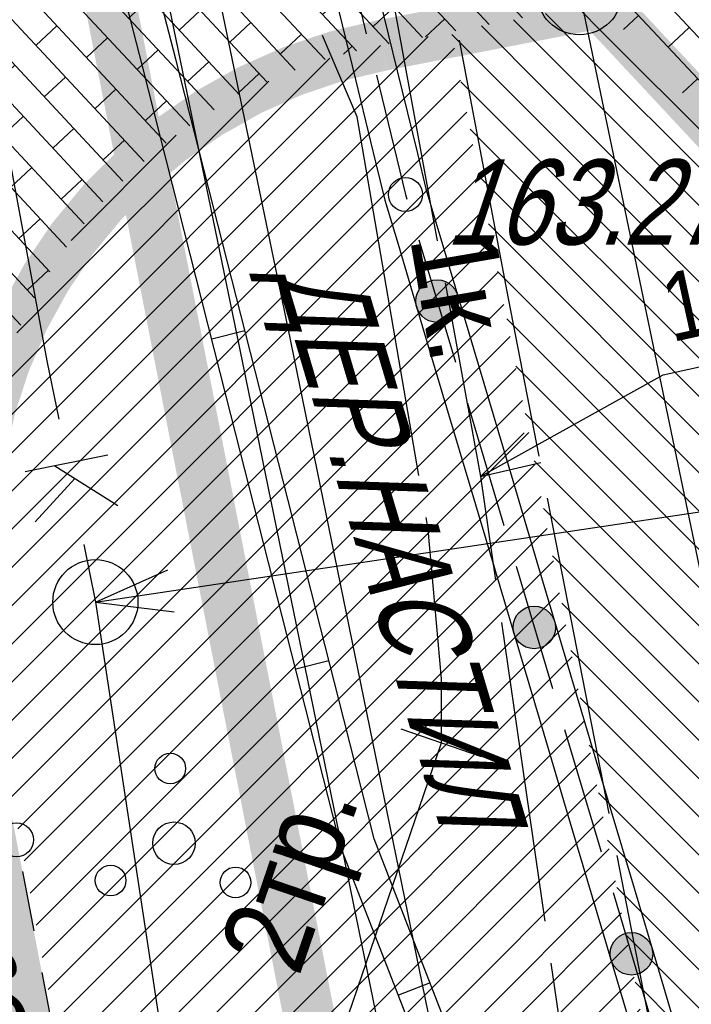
# Model space of a CAD drawing. Header units: millimetres. Extents: x 4385 to 11928, y 17253 to 36963.
# Tile 70 of 256: x 5858.71 to 5866.6, y 18567.73 to 18579.3. Entities that reach past the tile are written whole.
import ezdxf
from ezdxf.enums import TextEntityAlignment as Align

# ---------------------------------------------------------------- set-up
doc = ezdxf.new("R2010")
doc.units = ezdxf.units.MM
doc.linetypes.add('ГП_Ботаническая_1 и 2 этап$0$ACAD_ISO03W100', pattern=[30, 12, -18])
for name, color, linetype, lineweight in [('Геоподоснова_34179-21 от 9.08.21$0$Водосток', 7, 'Continuous', 25), ('Геоподоснова_34179-21 от 9.08.21$0$Водосток проектный', 7, 'Continuous', 25), ('Геоподоснова_34179-21 от 9.08.21$0$Горизонтали', 7, 'Continuous', 25), ('Геоподоснова_34179-21 от 9.08.21$0$Граница улицы', 7, 'Continuous', 25), ('Геоподоснова_34179-21 от 9.08.21$0$Кабель Мосэнерго', 7, 'Continuous', 25), ('Геоподоснова_34179-21 от 9.08.21$0$Кабель Мосэнерго проектный', 7, 'Continuous', 25), ('Геоподоснова_34179-21 от 9.08.21$0$Канализация самотёчная', 7, 'Continuous', 25), ('Геоподоснова_34179-21 от 9.08.21$0$Ограды', 7, 'Continuous', 25), ('Геоподоснова_34179-21 от 9.08.21$0$Отдельно стоящее дерево', 7, 'Continuous', 25), ('Геоподоснова_34179-21 от 9.08.21$0$Подземные коммуникации', 7, 'Continuous', 25), ('Геоподоснова_34179-21 от 9.08.21$0$Пояснительные подписи', 7, 'Continuous', 25)]:
    doc.layers.add(name, color=color, linetype=linetype, lineweight=lineweight)
doc.layers.add('ГП_Ботаническая_1 и 2 этап$0$ГП_граница_ГПЗУ_500_доп благо', color=7, linetype='Continuous', true_color=0xb5b5b5)
doc.layers.add('ГП_граница_аренд_зем_500', color=7, linetype='Continuous', true_color=0x000000)
for name, color, linetype, lineweight, true_color, transparency in [('ГП_Ботаническая_1 и 2 этап$0$ГП_тротуары_штриховка', 7, 'Continuous', 0, 0xffffff, 0.8), ('ГП_дороги_штриховка_сущ', 7, 'Continuous', 0, 0xc8d0d0, 0.6), ('ГП_озел_штриховка_сущ', 7, 'Continuous', 0, 0x829556, 0.6), ('ГП_тротуары_штриховка_сущ', 7, 'Continuous', 0, 0xba8573, 0.6)]:
    doc.layers.add(name, color=color, linetype=linetype, lineweight=lineweight, true_color=true_color, transparency=transparency)
doc.styles.add('Геоподоснова_34179-21 от 9.08.21$0$Style-RUSSIAN_1251', font='RUSSIAN_1251.shx')
doc.styles.add('Геоподоснова_34179-21 от 9.08.21$0$Style-RUSSIAN_1251 I 0.00000', font='RUSSIAN_1251.shx')
doc.styles.add('Геоподоснова_34179-21 от 9.08.21$0$Style-RUSSIAN_1251 I 0.32289', font='RUSSIAN_1251.shx', dxfattribs={"oblique": 18.5})
pattern_1 = [(135, (0, 0), (-0.2245064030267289, -0.2245064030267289), [])]

# ---------------------------------------------------------------- blocks, each defined once
blk = doc.blocks.new('Геоподоснова_34179-21 от 9.08.21$0$PIKET_301')
at = {"layer": 'Геоподоснова_34179-21 от 9.08.21$0$Горизонтали', "color": 7, "linetype": 'Continuous', "lineweight": 25}
blk.add_arc((0, 0), 0.2, 0, 359.999994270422, dxfattribs=at)
blk = doc.blocks.new('Геоподоснова_34179-21 от 9.08.21$0$KUST1_7')
at = {"layer": 'Геоподоснова_34179-21 от 9.08.21$0$Отдельно стоящее дерево', "color": 7, "linetype": 'Continuous', "lineweight": 25}
for centre, radius in [((-0.04377000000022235, 0.8768999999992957), 0.18), ((0.0002299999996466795, -0.0001000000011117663), 0.25), ((-0.7447700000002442, -0.4390999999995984), 0.18), ((0.723229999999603, -0.4611000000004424), 0.18)]:
    blk.add_arc(centre, radius, 0, 359.999994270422, dxfattribs=at)
blk = doc.blocks.new('Геоподоснова_34179-21 от 9.08.21$0$msdElementTypeLineString_117')
at = {"layer": 'Геоподоснова_34179-21 от 9.08.21$0$Ограды', "color": 7, "linetype": 'Continuous', "lineweight": 25}
for p, q in [((16.3119529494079, 23.93965312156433), (15.32547136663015, 27.81610176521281)), ((15.91940435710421, 23.86027450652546), (14.93292277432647, 27.73672315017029)), ((16.90588593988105, 19.98382586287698), (15.91940435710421, 23.86027450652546)), ((17.29843453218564, 20.0632044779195), (16.3119529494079, 23.93965312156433)), ((17.12334839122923, 20.75121776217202), (16.73570352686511, 20.65256960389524)), ((18.28491611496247, 16.18675583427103), (17.29843453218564, 20.0632044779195)), ((17.89236752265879, 16.10737721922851), (16.90588593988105, 19.98382586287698)), ((18.10982997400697, 16.87476911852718), (17.72218510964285, 16.77612096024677)), ((19.30084378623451, 13.08940099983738), (18.92804683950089, 12.94440983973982))]:
    blk.add_line(p, q, dxfattribs=at)
at = {"layer": 'Геоподоснова_34179-21 от 9.08.21$0$Ограды', "color": 7, "linetype": 'Continuous', "lineweight": 25, "flags": 128}
for points in [[(19.16166881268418, 12.3217492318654), (19.1523884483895, 12.36758938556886), (18.26049148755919, 14.66080825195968), (17.89236752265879, 16.10737721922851)], [(19.55371523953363, 12.40111924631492), (19.53762517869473, 12.480595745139), (18.64212451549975, 14.78308034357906), (18.28491611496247, 16.18675583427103)]]:
    blk.add_lwpolyline(points, dxfattribs=at)
blk = doc.blocks.new('Геоподоснова_34179-21 от 9.08.21$0$msdElementTypeLineString_118')
at = {"layer": 'Геоподоснова_34179-21 от 9.08.21$0$Ограды', "linetype": 'Continuous', "lineweight": 25}
h = blk.add_hatch(color=7, dxfattribs=at)
edge = h.paths.add_edge_path()
edge.add_arc((17.48025974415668, 85.02321725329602), 0.2500000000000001, 0, 360)
h = blk.add_hatch(color=7, dxfattribs=at)
edge = h.paths.add_edge_path()
edge.add_arc((18.62160761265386, 81.18950820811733), 0.2500000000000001, 0, 360)
h = blk.add_hatch(color=7, dxfattribs=at)
edge = h.paths.add_edge_path()
edge.add_arc((19.76295548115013, 77.35579916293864), 0.2500000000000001, 0, 360)
at = {"layer": 'Геоподоснова_34179-21 от 9.08.21$0$Ограды', "color": 7, "linetype": 'Continuous', "lineweight": 25}
for p, q in [((16.29239383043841, 89.62104854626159), (16.64744163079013, 88.16367383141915)), ((16.28402117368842, 88.59922021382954), (16.52071970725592, 87.62763707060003)), ((16.77416355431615, 88.69971059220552), (17.01086208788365, 87.72812744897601)), ((17.01086208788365, 87.72812744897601), (17.24756062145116, 86.7565443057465)), ((16.52071970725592, 87.62763707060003), (16.75741824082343, 86.65605392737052)), ((17.26625701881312, 85.7420376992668), (17.69426246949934, 84.30439680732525)), ((17.51208166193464, 85.79248668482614), (17.79741862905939, 84.83405942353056)), ((17.0204323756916, 85.69158871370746), (17.30576934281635, 84.73316145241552)), ((17.79741862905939, 84.83405942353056), (18.08275559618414, 83.87563216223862)), ((17.30576934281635, 84.73316145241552), (17.5911063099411, 83.77473419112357)), ((18.08275559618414, 83.87563216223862), (18.36809256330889, 82.91720490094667)), ((17.5911063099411, 83.77473419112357), (17.87644327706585, 82.81630692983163)), ((17.8369309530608, 83.82518317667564), (18.26493640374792, 82.38754228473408)), ((17.87644327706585, 82.81630692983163), (18.1617802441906, 81.85787966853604)), ((18.36809256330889, 82.91720490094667), (18.65342953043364, 81.95877763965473)), ((18.40760488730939, 81.90832865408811), (18.8356103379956, 80.47068776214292)), ((18.65342953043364, 81.95877763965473), (18.93876649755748, 81.00035037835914)), ((18.1617802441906, 81.85787966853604), (18.44711721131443, 80.8994524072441)), ((18.93876649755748, 81.00035037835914), (19.22410346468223, 80.0419231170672)), ((18.44711721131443, 80.8994524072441), (18.73245417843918, 79.94102514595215)), ((19.22410346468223, 80.0419231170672), (19.50944043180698, 79.08349585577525)), ((18.73245417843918, 79.94102514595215), (19.01779114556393, 78.98259788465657)), ((18.97827882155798, 79.99147413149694), (19.40628427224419, 78.55383323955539)), ((19.50944043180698, 79.08349585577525), (19.79477739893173, 78.12506859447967)), ((19.01779114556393, 78.98259788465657), (19.30312811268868, 78.02417062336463)), ((19.54895275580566, 78.07461960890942), (19.97695820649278, 76.63697871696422)), ((19.79477739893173, 78.12506859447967), (20.08011436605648, 77.16664133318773)), ((19.30312811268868, 78.02417062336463), (19.58846507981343, 77.06574336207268))]:
    blk.add_line(p, q, dxfattribs=at)
at = {"layer": 'Геоподоснова_34179-21 от 9.08.21$0$Ограды', "color": 7, "linetype": 'Continuous', "lineweight": 25, "flags": 128}
for points in [[(16.76579089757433, 87.67788225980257), (17.10745663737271, 86.27543726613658), (17.12358853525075, 86.22125132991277)], [(17.24756062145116, 86.7565443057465), (17.34886115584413, 86.34073314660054), (17.51208166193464, 85.79248668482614)], [(16.75741824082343, 86.65605392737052), (16.86605211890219, 86.21014138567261), (17.0204323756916, 85.69158871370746)], [(20.08011436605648, 77.16664133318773), (20.26998927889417, 76.52886455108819), (20.33929119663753, 76.20156197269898)], [(19.58846507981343, 77.06574336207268), (19.78501562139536, 76.4055436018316), (19.8494712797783, 76.10112918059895)]]:
    blk.add_lwpolyline(points, dxfattribs=at)
at = {"layer": 'Геоподоснова_34179-21 от 9.08.21$0$Ограды', "color": 7, "linetype": 'Continuous', "lineweight": 25}
for centre in [(17.48025974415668, 85.02321725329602), (17.48025974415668, 85.02321725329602), (18.62160761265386, 81.18950820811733), (18.62160761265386, 81.18950820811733), (19.76295548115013, 77.35579916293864), (19.76295548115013, 77.35579916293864)]:
    blk.add_circle(centre, 0.2500000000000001, dxfattribs=at)
blk = doc.blocks.new('Геоподоснова_34179-21 от 9.08.21$0$msdElementTypeLineString_123')
at = {"layer": 'Геоподоснова_34179-21 от 9.08.21$0$Граница улицы', "color": 7, "linetype": 'Continuous', "lineweight": 25}
for p, q in [((2.350926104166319, 13.40248351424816), (2.484106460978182, 12.70682371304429)), ((2.578121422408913, 12.21574206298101), (2.711301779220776, 11.52008226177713))]:
    blk.add_line(p, q, dxfattribs=at)
blk = doc.blocks.new('Геоподоснова_34179-21 от 9.08.21$0$PIKET_551')
at = {"layer": 'Геоподоснова_34179-21 от 9.08.21$0$Горизонтали', "color": 7, "linetype": 'Continuous', "lineweight": 25}
blk.add_arc((0.000249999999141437, 0.0003999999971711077), 0.2, 0, 359.999994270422, dxfattribs=at)
blk = doc.blocks.new('Геоподоснова_34179-21 от 9.08.21$0$msdElementTypeLineString_345')
at = {"layer": 'Геоподоснова_34179-21 от 9.08.21$0$Канализация самотёчная', "color": 16, "linetype": 'Continuous', "lineweight": 25}
for p, q in [((9.602460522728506e-06, 75.29015779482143), (0.1375607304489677, 74.60380534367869)), ((0.4323131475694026, 73.1330500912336), (0.568000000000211, 72.45600000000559)), ((0.568000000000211, 72.45600000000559), (2.570960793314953, 59.31843249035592))]:
    blk.add_line(p, q, dxfattribs=at)
blk = doc.blocks.new('Геоподоснова_34179-21 от 9.08.21$0$msdElementTypeLineString_346')
at = {"layer": 'Геоподоснова_34179-21 от 9.08.21$0$Канализация самотёчная', "color": 16, "linetype": 'Continuous', "lineweight": 25}
for p, q in [((1.222047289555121, 74.68673767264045), (0.2508512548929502, 74.49210136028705)), ((0.5969689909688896, 74.56146642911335), (1.340059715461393, 74.09787941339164)), ((0.8324484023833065, 74.41455948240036), (0.3687229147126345, 73.90394549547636))]:
    blk.add_line(p, q, dxfattribs=at)
blk = doc.blocks.new('Геоподоснова_34179-21 от 9.08.21$0$msdElementTypeMultiLine_173')
at = {"layer": 'Геоподоснова_34179-21 от 9.08.21$0$Канализация самотёчная', "color": 16, "linetype": 'Continuous', "lineweight": 25}
for name, p in [('Геоподоснова_34179-21 от 9.08.21$0$msdElementTypeLineString_345', (0.5059999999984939, 0.5060000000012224)), ('Геоподоснова_34179-21 от 9.08.21$0$msdElementTypeLineString_346', (0, 0))]:
    blk.add_blockref(name, p, dxfattribs=at)
blk = doc.blocks.new('Геоподоснова_34179-21 от 9.08.21$0$msdElementTypeLineString_356')
at = {"layer": 'Геоподоснова_34179-21 от 9.08.21$0$Водосток', "color": 30, "linetype": 'Continuous', "lineweight": 25}
blk.add_line((0.0009936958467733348, 75.67339470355), (3.86065369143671, 56.84063023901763), dxfattribs=at)
blk = doc.blocks.new('Геоподоснова_34179-21 от 9.08.21$0$msdElementTypeLineString_357')
at = {"layer": 'Геоподоснова_34179-21 от 9.08.21$0$Водосток', "color": 30, "linetype": 'Continuous', "lineweight": 25}
blk.add_line((3.117549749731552e-05, 75.59284351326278), (3.863202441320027, 56.74294621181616), dxfattribs=at)
blk = doc.blocks.new('Геоподоснова_34179-21 от 9.08.21$0$msdElementTypeMultiLine_179')
at = {"layer": 'Геоподоснова_34179-21 от 9.08.21$0$Водосток', "color": 30, "linetype": 'Continuous', "lineweight": 25}
for name, p in [('Геоподоснова_34179-21 от 9.08.21$0$msdElementTypeLineString_356', (0.7640000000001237, 0.467000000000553)), ('Геоподоснова_34179-21 от 9.08.21$0$msdElementTypeLineString_357', (0.168999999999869, 0.467000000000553))]:
    blk.add_blockref(name, p, dxfattribs=at)
blk = doc.blocks.new('Геоподоснова_34179-21 от 9.08.21$0$msdElementTypeLineString_385')
at = {"layer": 'Геоподоснова_34179-21 от 9.08.21$0$Канализация самотёчная', "color": 16, "linetype": 'Continuous', "lineweight": 25}
blk.add_line((18.9219898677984, 12.84928800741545), (21.31800960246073, 0.0001577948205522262), dxfattribs=at)
blk = doc.blocks.new('Геоподоснова_34179-21 от 9.08.21$0$msdElementTypeMultiLine_203')
at = {"layer": 'Геоподоснова_34179-21 от 9.08.21$0$Канализация самотёчная', "color": 16, "linetype": 'Continuous', "lineweight": 25}
blk.add_blockref('Геоподоснова_34179-21 от 9.08.21$0$msdElementTypeLineString_385', (0.5059999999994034, 0.5060000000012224), dxfattribs=at)
blk = doc.blocks.new('Геоподоснова_34179-21 от 9.08.21$0$KOLOD_63')
at = {"layer": 'Геоподоснова_34179-21 от 9.08.21$0$Подземные коммуникации', "color": 7, "linetype": 'Continuous', "lineweight": 25}
blk.add_arc((0, 0), 0.5, 0, 359.999994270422, dxfattribs=at)
blk = doc.blocks.new('Геоподоснова_34179-21 от 9.08.21$0$msdElementTypeLineString_399')
at = {"layer": 'Геоподоснова_34179-21 от 9.08.21$0$Водосток', "color": 30, "linetype": 'Continuous', "lineweight": 25}
blk.add_line((20.45030548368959, 10.26631582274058), (22.57395877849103, 0.0007519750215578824), dxfattribs=at)
blk = doc.blocks.new('Геоподоснова_34179-21 от 9.08.21$0$msdElementTypeLineString_400')
at = {"layer": 'Геоподоснова_34179-21 от 9.08.21$0$Водосток', "color": 30, "linetype": 'Continuous', "lineweight": 25}
blk.add_line((20.41658016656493, 10.24590537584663), (22.53606609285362, 0.0004862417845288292), dxfattribs=at)
blk = doc.blocks.new('Геоподоснова_34179-21 от 9.08.21$0$msdElementTypeMultiLine_215')
at = {"layer": 'Геоподоснова_34179-21 от 9.08.21$0$Водосток', "color": 30, "linetype": 'Continuous', "lineweight": 25}
for name, p in [('Геоподоснова_34179-21 от 9.08.21$0$msdElementTypeLineString_399', (0.7460000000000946, 0.5069999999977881)), ('Геоподоснова_34179-21 от 9.08.21$0$msdElementTypeLineString_400', (0.1880000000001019, 0.4259999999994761))]:
    blk.add_blockref(name, p, dxfattribs=at)
blk = doc.blocks.new('Геоподоснова_34179-21 от 9.08.21$0$msdElementTypeLineString_432')
at = {"layer": 'Геоподоснова_34179-21 от 9.08.21$0$Кабель Мосэнерго', "color": 7, "linetype": 'Continuous', "lineweight": 25}
for p, q in [((3.321178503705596, 5.286438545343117), (2.374821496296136, 5.609561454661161)), ((1.97317850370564, 1.338438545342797), (1.026821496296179, 1.661561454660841))]:
    blk.add_line(p, q, dxfattribs=at)
blk = doc.blocks.new('Геоподоснова_34179-21 от 9.08.21$0$msdElementTypeMultiLine_239')
at = {"layer": 'Геоподоснова_34179-21 от 9.08.21$0$Кабель Мосэнерго', "color": 7, "linetype": 'Continuous', "lineweight": 25, "flags": 128}
blk.add_lwpolyline([(1.5, 1.5), (2.847999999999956, 5.44800000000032)], dxfattribs=at)
at = {"layer": 'Геоподоснова_34179-21 от 9.08.21$0$Кабель Мосэнерго', "color": 7, "linetype": 'Continuous', "lineweight": 25}
blk.add_blockref('Геоподоснова_34179-21 от 9.08.21$0$msdElementTypeLineString_432', (0, 0), dxfattribs=at)
blk = doc.blocks.new('Геоподоснова_34179-21 от 9.08.21$0$DIMTXT_58')
at = {"layer": 'Геоподоснова_34179-21 от 9.08.21$0$Канализация самотёчная', "color": 16, "linetype": 'Continuous', "lineweight": 25}
for q in [(0.8532034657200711, 0.3801895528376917), (0.9270541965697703, -0.114327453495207)]:
    blk.add_line((0, 3.637978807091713e-12), q, dxfattribs=at)
at = {"layer": 'Геоподоснова_34179-21 от 9.08.21$0$Канализация самотёчная', "color": 16, "linetype": 'Continuous', "lineweight": 25, "flags": 128}
blk.add_lwpolyline([(0, 3.637978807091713e-12), (8.98831722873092, 1.342307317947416), (15.95837039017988, 2.875129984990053)], dxfattribs=at)
blk = doc.blocks.new('Геоподоснова_34179-21 от 9.08.21$0$KOLOD_86')
at = {"layer": 'Геоподоснова_34179-21 от 9.08.21$0$Водосток проектный', "color": 7, "linetype": 'Continuous', "lineweight": 25}
blk.add_arc((0, 0), 0.5, 0, 359.999994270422, dxfattribs=at)
blk = doc.blocks.new('Геоподоснова_34179-21 от 9.08.21$0$msdElementTypeLineString_872')
at = {"layer": 'Геоподоснова_34179-21 от 9.08.21$0$Водосток проектный', "color": 7, "linetype": 'Continuous', "lineweight": 25}
blk.add_line((15.63597564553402, 43.13967740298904), (19.37071218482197, 25.1968534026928), dxfattribs=at)
blk = doc.blocks.new('Геоподоснова_34179-21 от 9.08.21$0$msdElementTypeMultiLine_536')
at = {"layer": 'Геоподоснова_34179-21 от 9.08.21$0$Водосток проектный', "color": 7, "linetype": 'Continuous', "lineweight": 25}
blk.add_blockref('Геоподоснова_34179-21 от 9.08.21$0$msdElementTypeLineString_872', (0.4669999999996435, 0.467000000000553), dxfattribs=at)
blk = doc.blocks.new('Геоподоснова_34179-21 от 9.08.21$0$msdElementTypeLineString_903')
at = {"layer": 'Геоподоснова_34179-21 от 9.08.21$0$Кабель Мосэнерго проектный', "color": 7, "linetype": 'Continuous', "lineweight": 25}
for p, q in [((0.4110493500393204, 17.73081608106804), (1.051330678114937, 14.24382798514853)), ((1.807379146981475, 9.762646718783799), (2.314832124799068, 6.253866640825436)), ((2.38639942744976, 5.759015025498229), (2.893852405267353, 2.250234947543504))]:
    blk.add_line(p, q, dxfattribs=at)
at = {"layer": 'Геоподоснова_34179-21 от 9.08.21$0$Кабель Мосэнерго проектный', "color": 7, "linetype": 'Continuous', "lineweight": 25, "flags": 128}
blk.add_lwpolyline([(1.141631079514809, 13.75204974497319), (1.559690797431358, 11.47528608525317), (1.735811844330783, 10.25749833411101)], dxfattribs=at)
blk = doc.blocks.new('Геоподоснова_34179-21 от 9.08.21$0$msdElementTypeMultiLine_564')
at = {"layer": 'Геоподоснова_34179-21 от 9.08.21$0$Кабель Мосэнерго проектный', "color": 7, "linetype": 'Continuous', "lineweight": 25}
blk.add_blockref('Геоподоснова_34179-21 от 9.08.21$0$msdElementTypeLineString_903', (0, 0), dxfattribs=at)
blk = doc.blocks.new('Геоподоснова_34179-21 от 9.08.21$0$DIMTXT_304')
at = {"layer": 'Геоподоснова_34179-21 от 9.08.21$0$Кабель Мосэнерго проектный', "color": 7, "linetype": 'Continuous', "lineweight": 25}
for q in [(0.5139616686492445, 0.5156000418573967), (0.7087750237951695, 0.1662467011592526)]:
    blk.add_line((0, 0), q, dxfattribs=at)
at = {"layer": 'Геоподоснова_34179-21 от 9.08.21$0$Кабель Мосэнерго проектный', "color": 7, "linetype": 'Continuous', "lineweight": 25, "flags": 128}
blk.add_lwpolyline([(0, 0), (2.147175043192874, 1.197350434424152), (4.893929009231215, 1.801404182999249)], dxfattribs=at)
at = {"layer": 'Геоподоснова_34179-21 от 9.08.21$0$Кабель Мосэнерго проектный', "color": 7, "linetype": 'Continuous', "lineweight": 25, "style": 'Геоподоснова_34179-21 от 9.08.21$0$Style-RUSSIAN_1251', "width": 0.8750000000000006}
blk.add_text('1к.пр.', height=0.7999999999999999, rotation=12.4027999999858, dxfattribs=at).set_placement((2.071090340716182, 2.358098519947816), align=Align.TOP_LEFT)
blk = doc.blocks.new('Геоподоснова_34179-21 от 9.08.21')
at = {"layer": 'Геоподоснова_34179-21 от 9.08.21$0$Кабель Мосэнерго', "color": 10, "linetype": 'Continuous', "lineweight": 25}
for p, q in [((5863.875512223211, 18579.05559503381), (5864.449114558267, 18576.02248198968)), ((5864.449114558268, 18576.02248198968), (5864.81104640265, 18574.16916963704)), ((5864.906880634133, 18573.67843977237), (5865.630744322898, 18569.97181506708)), ((5865.72657855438, 18569.48108520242), (5866.450442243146, 18565.77446049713))]:
    blk.add_line(p, q, dxfattribs=at)
at = {"layer": 'Геоподоснова_34179-21 от 9.08.21$0$Кабель Мосэнерго', "color": 10, "linetype": 'Continuous', "lineweight": 25, "flags": 128}
for points in [[(5863.401418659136, 18573.94180523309), (5862.677, 18578.157), (5862.268806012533, 18579.11008111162)], [(5863.665, 18570.801), (5863.665, 18571.556), (5863.51, 18573.31), (5863.486106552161, 18573.4490294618)]]:
    blk.add_lwpolyline(points, dxfattribs=at)
at = {"layer": 'Геоподоснова_34179-21 от 9.08.21$0$Водосток', "color": 30, "linetype": 'Continuous', "lineweight": 25}
for name, p in [('Геоподоснова_34179-21 от 9.08.21$0$msdElementTypeMultiLine_215', (5838.539, 18575.165)), ('Геоподоснова_34179-21 от 9.08.21$0$msdElementTypeMultiLine_179', (5861.094, 18499.532))]:
    blk.add_blockref(name, p, dxfattribs=at)
at = {"layer": 'Геоподоснова_34179-21 от 9.08.21$0$Водосток проектный', "color": 7, "linetype": 'Continuous', "lineweight": 25}
for name, p in [('Геоподоснова_34179-21 от 9.08.21$0$msdElementTypeMultiLine_536', (5849.185, 18536.013)), ('Геоподоснова_34179-21 от 9.08.21$0$KOLOD_86', (5865.287975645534, 18579.61967740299))]:
    blk.add_blockref(name, p, dxfattribs=at)
at = {"layer": 'Геоподоснова_34179-21 от 9.08.21$0$Горизонтали', "color": 7, "linetype": 'Continuous', "lineweight": 25}
for name, p in [('Геоподоснова_34179-21 от 9.08.21$0$PIKET_551', (5863.242206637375, 18577.24403726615)), ('Геоподоснова_34179-21 от 9.08.21$0$PIKET_301', (5858.673, 18569.663))]:
    blk.add_blockref(name, p, dxfattribs=at)
at = {"layer": 'Геоподоснова_34179-21 от 9.08.21$0$Граница улицы', "color": 7, "linetype": 'Continuous', "lineweight": 25}
blk.add_blockref('Геоподоснова_34179-21 от 9.08.21$0$msdElementTypeLineString_123', (5856.393, 18555.888), dxfattribs=at)
at = {"layer": 'Геоподоснова_34179-21 от 9.08.21$0$Кабель Мосэнерго', "color": 7, "linetype": 'Continuous', "lineweight": 25}
blk.add_blockref('Геоподоснова_34179-21 от 9.08.21$0$msdElementTypeMultiLine_239', (5860.817, 18565.353), dxfattribs=at)
at = {"layer": 'Геоподоснова_34179-21 от 9.08.21$0$Кабель Мосэнерго проектный', "color": 7, "linetype": 'Continuous', "lineweight": 25}
for name, p in [('Геоподоснова_34179-21 от 9.08.21$0$msdElementTypeMultiLine_564', (5862.566, 18562.455)), ('Геоподоснова_34179-21 от 9.08.21$0$DIMTXT_304', (5864.125690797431, 18573.93028608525))]:
    blk.add_blockref(name, p, dxfattribs=at)
at = {"layer": 'Геоподоснова_34179-21 от 9.08.21$0$Канализация самотёчная', "color": 16, "linetype": 'Continuous', "lineweight": 25}
for name, p in [('Геоподоснова_34179-21 от 9.08.21$0$msdElementTypeMultiLine_203', (5837.207, 18574.784)), ('Геоподоснова_34179-21 от 9.08.21$0$DIMTXT_58', (5859.599, 18572.45600000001)), ('Геоподоснова_34179-21 от 9.08.21$0$msdElementTypeMultiLine_173', (5858.525000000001, 18499.494))]:
    blk.add_blockref(name, p, dxfattribs=at)
at = {"layer": 'Геоподоснова_34179-21 от 9.08.21$0$Ограды', "color": 7, "linetype": 'Continuous', "lineweight": 25}
for name, p in [('Геоподоснова_34179-21 от 9.08.21$0$msdElementTypeLineString_118', (5846.135, 18490.969)), ('Геоподоснова_34179-21 от 9.08.21$0$msdElementTypeLineString_117', (5844.232, 18554.893))]:
    blk.add_blockref(name, p, dxfattribs=at)
at = {"layer": 'Геоподоснова_34179-21 от 9.08.21$0$Отдельно стоящее дерево', "color": 7, "linetype": 'Continuous', "lineweight": 25}
blk.add_blockref('Геоподоснова_34179-21 от 9.08.21$0$KUST1_7', (5860.523, 18569.624), dxfattribs=at)
at = {"layer": 'Геоподоснова_34179-21 от 9.08.21$0$Подземные коммуникации', "color": 7, "linetype": 'Continuous', "lineweight": 25}
blk.add_blockref('Геоподоснова_34179-21 от 9.08.21$0$KOLOD_63', (5859.599, 18572.456), dxfattribs=at)
at = {"layer": 'Геоподоснова_34179-21 от 9.08.21$0$Горизонтали', "color": 7, "linetype": 'Continuous', "lineweight": 25, "style": 'Геоподоснова_34179-21 от 9.08.21$0$Style-RUSSIAN_1251 I 0.32289', "oblique": 18.5, "width": 0.7999964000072}
blk.add_text('163.27', height=1.000002, dxfattribs=at).set_placement((5863.713129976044, 18576.65559173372))
blk.add_text('163.24', height=1.000002, rotation=280.5256694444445, dxfattribs=at).set_placement((5857.445524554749, 18569.23309693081))
at = {"layer": 'Геоподоснова_34179-21 от 9.08.21$0$Кабель Мосэнерго', "color": 10, "linetype": 'Continuous', "lineweight": 25, "style": 'Геоподоснова_34179-21 от 9.08.21$0$Style-RUSSIAN_1251 I 0.00000', "width": 0.9}
blk.add_text('1к.', height=1, rotation=279.7515279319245, dxfattribs=at).set_placement((5863.2935, 18576.73350000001))
at = {"layer": 'Геоподоснова_34179-21 от 9.08.21$0$Кабель Мосэнерго', "color": 7, "linetype": 'Continuous', "lineweight": 25, "style": 'Геоподоснова_34179-21 от 9.08.21$0$Style-RUSSIAN_1251 I 0.00000', "width": 0.9}
blk.add_text('2тр.', height=1, rotation=71.1481092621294, dxfattribs=at).set_placement((5861.989521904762, 18568.03999879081))
at = {"layer": 'Геоподоснова_34179-21 от 9.08.21$0$Пояснительные подписи', "color": 7, "linetype": 'Continuous', "lineweight": 25, "style": 'Геоподоснова_34179-21 от 9.08.21$0$Style-RUSSIAN_1251 I 0.32289', "oblique": 18.49999999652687, "width": 0.7999999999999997}
blk.add_text('ДЕР.НАСТИЛ', height=0.9999999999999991, rotation=286.5789917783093, dxfattribs=at).set_placement((5861.708749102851, 18576.31275966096))
blk = doc.blocks.new('ГП_Ботаническая_1 и 2 этап')
at = {"layer": 'ГП_Ботаническая_1 и 2 этап$0$ГП_тротуары_штриховка', "true_color": 0x333333}
h = blk.add_hatch(dxfattribs=at)
h.set_pattern_fill('AR-BRSTD', color=250, scale=0.005, angle=313)
h.set_pattern_definition([(313, (0, 0), (0.2477160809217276, 0.2309989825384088), []), (43.00000000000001, (0, 0), (-0.09873908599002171, 0.6025266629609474), [0.338709, -0.338709])])
edge = h.paths.add_edge_path()
edge.add_line((5864.442441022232, 18595.325536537), (5859.702063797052, 18594.3757107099))
edge.add_arc((5858.640651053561, 18600.39548729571), 6.112635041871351, 193.4233638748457, 279.99966504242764, ccw=False)
edge.add_line((5852.695005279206, 18598.97647232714), (5858.268967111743, 18572.03726371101))
edge.add_arc((5864.070689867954, 18573.18574680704), 5.914304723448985, 100.71105987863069, 191.1972541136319, ccw=False)
edge.add_line((5862.971479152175, 18578.99700623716), (5865.516167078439, 18579.49355776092))
edge.add_line((5865.516167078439, 18579.49355776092), (5868.093696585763, 18576.73050363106))
edge.add_line((5868.093696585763, 18576.73050363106), (5866.967098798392, 18582.54137630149))
edge.add_line((5866.967098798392, 18582.54137630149), (5865.980000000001, 18582.35))
edge.add_line((5865.980000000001, 18582.35), (5863.919999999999, 18593.17))
edge.add_line((5863.919999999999, 18593.17), (5864.851605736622, 18593.35177031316))
edge.add_line((5864.851605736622, 18593.35177031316), (5864.442441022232, 18595.325536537))
at = {"layer": 'ГП_Ботаническая_1 и 2 этап$0$ГП_граница_ГПЗУ_500_доп благо', "linetype": 'ГП_Ботаническая_1 и 2 этап$0$ACAD_ISO03W100', "ltscale": 0.06, "const_width": 0.6}
blk.add_lwpolyline([(5858.268967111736, 18572.03726371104, -0.4170939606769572), (5862.971479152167, 18578.9970062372), (5865.516167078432, 18579.49355776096), (5868.093701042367, 18576.73048078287), (5867.481590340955, 18579.86717092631), (5866.963266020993, 18582.54063320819), (5865.979369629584, 18582.35331097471), (5863.919999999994, 18593.17000000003), (5864.851605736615, 18593.35177031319), (5864.442441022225, 18595.32553653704), (5859.702063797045, 18594.37571070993, -0.4042900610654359), (5852.695005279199, 18598.97647232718)], format="xyb", close=True, dxfattribs=at)

msp = doc.modelspace()

# ---------------------------------------------------------------- block references
msp.add_blockref('ГП_Ботаническая_1 и 2 этап', (0, 0))

# ---------------------------------------------------------------- next in the draw order: hatches: boundary and pattern name
at = {"layer": 'ГП_дороги_штриховка_сущ'}
h = msp.add_hatch(color=256, dxfattribs=at)
h.dxf.hatch_style = 1
edge = h.paths.add_edge_path()
edge.add_line((5925.766007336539, 18433.85471801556), (5941.944407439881, 18436.97250290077))
edge.add_line((5941.944407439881, 18436.97250290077), (5953.857090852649, 18439.64603199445))
edge.add_line((5953.857090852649, 18439.64603199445), (5952.850224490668, 18448.59530455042))
edge.add_line((5952.850224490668, 18448.59530455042), (5934.390615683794, 18444.91647354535))
edge.add_line((5934.390615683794, 18444.91647354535), (5923.776611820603, 18442.89234689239))
edge.add_line((5923.776611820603, 18442.89234689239), (5913.765417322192, 18440.87074801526))
edge.add_arc((6024.750544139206, 17851.7011360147), 599.5319258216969, 100.6681070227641, 101.5278222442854)
edge.add_line((5904.937834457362, 18439.13917077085), (5895.220814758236, 18437.0543672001))
edge.add_arc((5892.782008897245, 18446.91869997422), 10.16134022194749, 258.729008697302, 283.8870294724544, ccw=False)
edge.add_arc((5892.507028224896, 18446.21902337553), 9.422350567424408, 228.1226072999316, 259.5373355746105, ccw=False)
edge.add_arc((5892.852871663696, 18446.80383196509), 10.08952334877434, 191.3977827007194, 228.8771976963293, ccw=False)
edge.add_line((5882.96232559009, 18444.80994636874), (5882.853695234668, 18445.35738225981))
edge.add_line((5882.853695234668, 18445.35738225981), (5880.703917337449, 18455.60106800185))
edge.add_line((5880.703917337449, 18455.60106800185), (5876.365058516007, 18478.05646172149))
edge.add_arc((5883.236338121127, 18479.41021967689), 7.003366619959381, 102.0895942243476, 191.1454913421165, ccw=False)
edge.add_line((5881.769546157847, 18486.25826066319), (5885.610682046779, 18487.02475361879))
edge.add_line((5885.610682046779, 18487.02475361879), (5884.57588426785, 18492.32745456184))
edge.add_line((5884.57588426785, 18492.32745456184), (5880.724882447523, 18491.73095276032))
edge.add_arc((5879.837388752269, 18497.31752650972), 5.656628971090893, 253.3212501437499, 279.0266847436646, ccw=False)
edge.add_arc((5879.96804869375, 18499.31251207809), 7.618332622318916, 187.5256953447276, 256.6880460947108, ccw=False)
edge.add_line((5872.415338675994, 18498.31473287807), (5871.095410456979, 18505.1738638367))
edge.add_line((5871.095410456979, 18505.1738638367), (5870.760178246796, 18506.85724349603))
edge.add_line((5870.760178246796, 18506.85724349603), (5869.69800406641, 18512.37693141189))
edge.add_line((5869.69800406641, 18512.37693141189), (5868.24794000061, 18519.80574001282))
edge.add_line((5868.24794000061, 18519.80574001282), (5866.912738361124, 18526.80066644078))
edge.add_line((5866.912738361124, 18526.80066644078), (5865.765081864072, 18532.81307121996))
edge.add_line((5865.765081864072, 18532.81307121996), (5864.661229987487, 18538.59598998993))
edge.add_line((5864.661229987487, 18538.59598998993), (5864.202, 18540.87))
edge.add_line((5864.202, 18540.87), (5863.494711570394, 18545.37216794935))
edge.add_line((5863.494711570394, 18545.37216794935), (5863.315800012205, 18545.34371999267))
edge.add_line((5863.315800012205, 18545.34371999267), (5861.850994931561, 18553.05291139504))
edge.add_line((5861.850994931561, 18553.05291139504), (5861.149059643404, 18556.72740920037))
edge.add_line((5861.149059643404, 18556.72740920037), (5860.107098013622, 18562.17003480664))
edge.add_line((5860.107098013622, 18562.17003480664), (5859.425512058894, 18565.73025916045))
edge.add_line((5859.425512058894, 18565.73025916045), (5858.515096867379, 18570.47691046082))
edge.add_line((5858.515096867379, 18570.47691046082), (5857.596795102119, 18575.22204371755))
edge.add_line((5857.596795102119, 18575.22204371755), (5848.554342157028, 18573.25136574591))
edge.add_line((5848.554342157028, 18573.25136574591), (5849.501822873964, 18568.47746310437))
edge.add_line((5849.501822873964, 18568.47746310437), (5850.898639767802, 18561.31184942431))
edge.add_line((5850.898639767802, 18561.31184942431), (5851.94941743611, 18555.82783771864))
edge.add_line((5851.94941743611, 18555.82783771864), (5853.772143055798, 18546.31502741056))
edge.add_line((5853.772143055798, 18546.31502741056), (5855.078385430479, 18540.22973787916))
edge.add_line((5855.078385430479, 18540.22973787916), (5856.364847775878, 18533.98039272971))
edge.add_line((5856.364847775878, 18533.98039272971), (5857.602739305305, 18527.57105672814))
edge.add_line((5857.602739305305, 18527.57105672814), (5860.173226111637, 18514.26204367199))
edge.add_line((5860.173226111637, 18514.26204367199), (5861.260577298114, 18508.63214918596))
edge.add_line((5861.260577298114, 18508.63214918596), (5867.474117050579, 18476.42769033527))
edge.add_line((5867.474117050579, 18476.42769033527), (5871.803417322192, 18453.89274801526))
edge.add_line((5871.803417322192, 18453.89274801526), (5874.128417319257, 18441.59074803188))
edge.add_arc((5866.633638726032, 18439.79263218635), 7.70745916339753, -71.14644429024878, 13.491171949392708, ccw=False)
edge.add_line((5869.124307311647, 18432.4986965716), (5871.447177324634, 18422.92545802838))
edge.add_arc((5869.26949173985, 18415.81636899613), 7.435150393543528, 51.976444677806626, 72.96890907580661, ccw=False)
edge.add_line((5873.849435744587, 18421.67346505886), (5887.341245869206, 18424.70333949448))
edge.add_arc((5895.499807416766, 18415.12954127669), 12.57854279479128, 101.5761078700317, 130.4368411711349, ccw=False)
edge.add_line((5892.975678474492, 18427.45222409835), (5897.67861671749, 18428.41555511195))
edge.add_line((5897.67861671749, 18428.41555511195), (5906.564645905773, 18430.17322645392))
edge.add_arc((6084.692591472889, 17553.03520257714), 895.0422771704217, 100.22785601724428, 101.47943712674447, ccw=False)
at = {"layer": 'ГП_озел_штриховка_сущ'}
h = msp.add_hatch(dxfattribs=at)
h.set_pattern_fill('ANSI31', color=256, scale=0.1)
h.set_pattern_definition([(45, (0, 0), (-0.2245064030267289, 0.2245064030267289), [])])
edge = h.paths.add_edge_path()
edge.add_line((5858.268967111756, 18572.03726371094), (5860.828865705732, 18558.39992349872))
edge.add_line((5860.828865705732, 18558.39992349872), (5867.538051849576, 18559.73280082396))
edge.add_line((5867.538051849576, 18559.73280082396), (5863.780008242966, 18579.15477660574))
edge.add_line((5863.780008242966, 18579.15477660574), (5862.97147915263, 18578.99700623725))
edge.add_arc((5864.066074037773, 18573.18886560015), 5.910383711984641, 100.6727123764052, 191.2356016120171)
at = {"layer": 'ГП_тротуары_штриховка_сущ'}
h = msp.add_hatch(dxfattribs=at)
h.set_pattern_fill('ANSI31', color=256, scale=0.1, angle=90)
h.set_pattern_definition(pattern_1)
h.paths.add_polyline_path([(5865.724303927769, 18579.27043824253), (5865.516167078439, 18579.49355776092), (5863.781628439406, 18579.15509275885), (5864.05968086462, 18577.7094928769)])
h = msp.add_hatch(dxfattribs=at)
h.set_pattern_fill('ANSI31', color=256, scale=0.1, angle=90)
h.set_pattern_definition(pattern_1)
h.paths.add_polyline_path([(5868.093701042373, 18576.73048078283), (5865.724303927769, 18579.27043824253), (5864.05968086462, 18577.7094928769), (5866.402601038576, 18565.60105387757), (5870.126521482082, 18566.3277598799)])

# ---------------------------------------------------------------- next in the draw order: linework, layer by layer
at = {"layer": 'ГП_граница_аренд_зем_500', "color": 190, "true_color": 0x9933ff, "const_width": 0.6}
msp.add_lwpolyline([(5892.849640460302, 18716.54414438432), (6024.877464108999, 18575.86047736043), (6064.881382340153, 18533.23750642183), (5990.170975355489, 18463.13629825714), (5886.566848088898, 18442.9303973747), (5839.298800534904, 18683.87653896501)], close=True, dxfattribs=at)

# ---------------------------------------------------------------- next in the draw order: block references
msp.add_blockref('Геоподоснова_34179-21 от 9.08.21', (0, 0))

doc.saveas('drawing.dxf')
